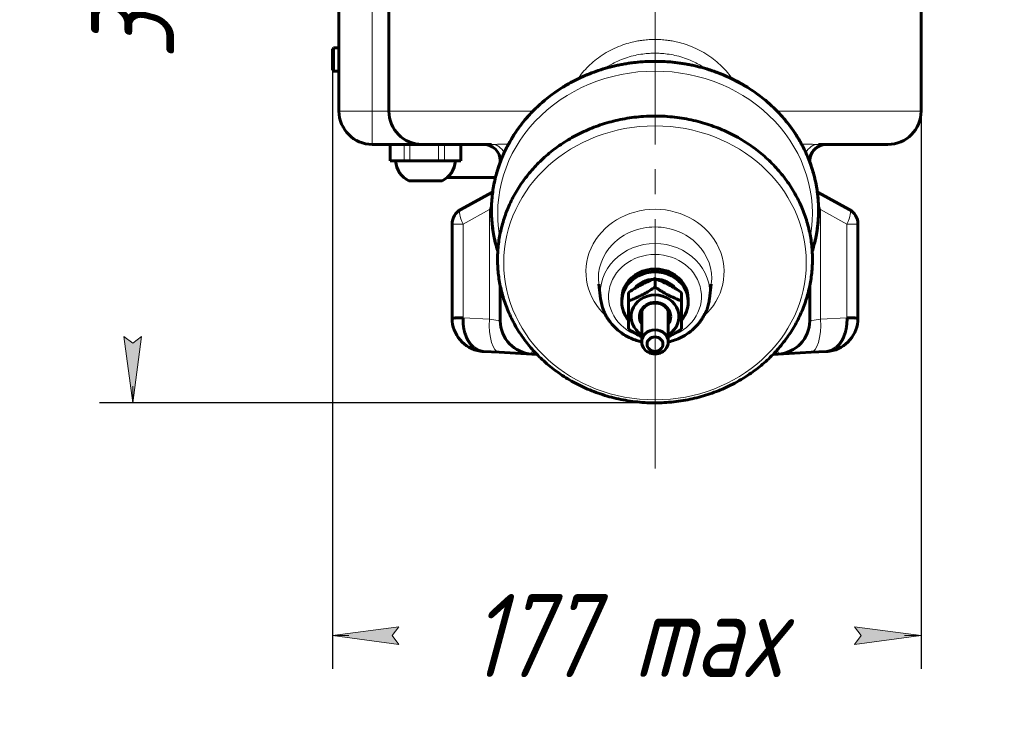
# Model space of a CAD drawing. Header units: millimetres. Extents: x 24 to 263, y -59 to 283.
# Tile 3 of 10: x 35 to 94, y 49 to 91. Entities that reach past the tile are written whole.
import ezdxf

# ---------------------------------------------------------------- set-up
doc = ezdxf.new("R2010")
doc.units = ezdxf.units.MM
for name, pattern in [('K5LT_AXLED', [19.5, 15, -1.5, 1.5, -1.5]), ('K5LT_BASIC', [0]), ('K5LT_THIN', [0])]:
    doc.linetypes.add(name, pattern=pattern)
doc.layers.add('Системный слой', color=7, linetype='Continuous')
doc.styles.add('KDIMTEXTSTYLE', font='GOST_AU.SHX', dxfattribs={"width": 0.96, "oblique": 15, "height": 5})
doc.dimstyles.new('KDIMSTYLE (0.20)', dxfattribs={"dimtxt": 5, "dimasz": 1, "dimexe": 2, "dimexo": 0, "dimgap": 1, "dimtad": 1, "dimlfac": 5, "dimtxsty": 'KDIMTEXTSTYLE', "dimsah": 1, "dimcen": 0, "dimdle": 1, "dimadec": 0, "dimazin": 0, "dimtfac": 0.667, "dimtmove": 0, "dimatfit": 3, "dimfxl": 1, "dimtvp": 1, "dimtolj": 1, "dimtzin": 0, "dimarcsym": 0})

# ---------------------------------------------------------------- blocks, each defined once
blk = doc.blocks.new('KDIMARROW_01')
at = {"layer": 'Системный слой'}
blk.add_hatch(color=0, dxfattribs=at).paths.add_polyline_path([(0, 0), (-4, 0.527), (-3.6, 0), (-4, -0.527)])
at = {"layer": 'Системный слой', "color": 0, "linetype": 'K5LT_THIN', "lineweight": 18}
for p, q in [((-3.6, 0), (-4, 0.527)), ((-4, 0.527), (0, 0)), ((0, 0), (-4, -0.527)), ((-4, -0.527), (-3.6, 0)), ((0, 0), (-1, 0))]:
    blk.add_line(p, q, dxfattribs=at)
blk = doc.blocks.new('U5')
at = {"layer": 'Системный слой', "color": 30, "linetype": 'K5LT_AXLED', "lineweight": 18, "true_color": 0xff8000}
for q in [(73.367, 133.167), (52.367, 98.821), (73.367, 64.013), (94.367, 98.821)]:
    blk.add_line((73.367, 98.821), q, dxfattribs=at)

msp = doc.modelspace()

# ---------------------------------------------------------------- linework, layer by layer
at = {"layer": 'Системный слой', "color": 5, "linetype": 'K5LT_BASIC', "lineweight": 60, "true_color": 0x0000ff}
for p, q in [((54.3673, 111.8205), (54.3673, 85.8205)), ((57.3673, 85.8205), (57.3673, 111.8205)), ((89.3673, 111.8205), (89.3673, 85.8205)), ((54.0473, 89.6205), (53.9673, 89.5405)), ((53.9673, 89.5405), (53.9673, 88.9205)), ((54.0473, 89.6205), (54.3673, 89.6205)), ((54.0473, 89.6205), (54.0473, 88.9205)), ((53.9673, 88.9205), (53.9673, 88.3005)), ((54.0473, 88.9205), (54.0473, 88.2205)), ((54.0473, 88.2205), (53.9673, 88.3005)), ((54.0473, 88.2205), (54.3673, 88.2205)), ((59.3373, 83.8205), (56.3673, 83.8205)), ((57.4368, 82.8205), (57.4368, 83.8205)), ((59.3673, 83.8205), (59.3373, 83.8205)), ((59.3673, 83.8205), (63.5297, 83.8205)), ((61.6978, 82.8205), (61.6978, 83.8205)), ((87.3673, 83.8205), (83.2048, 83.8205)), ((57.4822, 82.8205), (57.4368, 82.8205)), ((58.284, 82.8205), (57.4822, 82.8205)), ((58.6217, 82.8205), (58.284, 82.8205)), ((60.3522, 82.8205), (58.6217, 82.8205)), ((60.7067, 82.8205), (60.3522, 82.8205)), ((61.6354, 82.8205), (60.7067, 82.8205)), ((61.6978, 82.8205), (61.6354, 82.8205)), ((64.0673, 82.7673), (64.0673, 82.8205)), ((64.0673, 82.8205), (64.0673, 82.8205)), ((82.6673, 82.7673), (82.6673, 82.8205)), ((82.6673, 82.8205), (82.6673, 82.8205)), ((63.7731, 81.8205), (60.8618, 81.8205)), ((60.5673, 81.6205), (58.5673, 81.6205)), ((61.6854, 79.9055), (63.5492, 80.9306)), ((83.1854, 80.9306), (85.0492, 79.9055)), ((61.1673, 73.3578), (61.1673, 79.0293)), ((85.5673, 79.0293), (85.5673, 73.3578)), ((64.0673, 75.2871), (64.0673, 73.2058)), ((70.0931, 74.5322), (69.9826, 75.4171)), ((69.9826, 75.4171), (69.9826, 75.4171)), ((73.3673, 75.7453), (73.3673, 75.2342)), ((76.6414, 74.5322), (76.7519, 75.4171)), ((76.7519, 75.4171), (76.7519, 75.4171)), ((82.6673, 75.2871), (82.6673, 73.2058)), ((71.7673, 74.9081), (71.7673, 74.397)), ((74.9673, 74.9081), (74.9673, 74.397)), ((71.3673, 74.3394), (71.3673, 74.5084)), ((71.7673, 72.7225), (71.7673, 74.397)), ((74.9673, 74.397), (74.9673, 72.7225)), ((75.3673, 74.3394), (75.3673, 74.5084)), ((72.5673, 71.9389), (72.5673, 73.7907)), ((74.1673, 71.9389), (74.1673, 73.7907)), ((63.9887, 71.312), (63.0626, 71.3606)), ((63.9887, 71.312), (65.9626, 71.2086)), ((66.2662, 71.1927), (65.9626, 71.2086)), ((80.4683, 71.1927), (80.7719, 71.2086)), ((82.7459, 71.312), (80.7719, 71.2086)), ((83.6719, 71.3606), (82.7459, 71.312))]:
    msp.add_line(p, q, dxfattribs=at)
at = {"layer": 'Системный слой', "color": 7, "linetype": 'K5LT_THIN', "lineweight": 18}
for p, q in [((56.3673, 111.8205), (56.3673, 85.8205)), ((73.3673, 90.129), (73.3673, 89.3039)), ((54.3673, 85.8205), (56.3673, 85.8205)), ((56.3673, 83.8205), (56.3673, 85.8205)), ((57.3673, 85.8205), (56.3673, 85.8205)), ((57.3673, 85.8205), (66.0289, 85.8205)), ((89.3673, 85.8205), (80.7056, 85.8205)), ((57.4822, 82.8205), (57.4822, 83.8205)), ((58.284, 82.8205), (58.284, 83.8205)), ((58.6217, 82.8205), (58.6217, 83.8205)), ((59.3373, 83.8205), (59.3373, 83.8208)), ((60.3522, 82.8205), (60.3522, 83.8205)), ((60.7067, 82.8205), (60.7067, 83.8205)), ((61.6354, 82.8205), (61.6354, 83.8205)), ((61.8252, 79.0293), (63.4093, 79.9005)), ((63.4093, 73.3093), (63.4093, 79.9005)), ((63.4093, 79.9005), (63.5341, 79.9005)), ((83.2005, 79.9005), (83.3252, 79.9005)), ((83.3252, 79.9005), (84.9093, 79.0293)), ((83.3252, 79.9005), (83.3252, 73.3093)), ((61.1673, 79.0293), (61.8252, 79.0293)), ((61.8252, 73.3934), (61.8252, 79.0293)), ((84.9093, 79.0293), (84.9093, 73.3923)), ((85.5673, 79.0293), (84.9093, 79.0293)), ((63.4093, 73.3093), (61.8252, 73.3934)), ((63.4093, 73.3093), (64.0673, 73.2058)), ((83.3252, 73.3093), (82.6673, 73.2058)), ((84.9093, 73.3923), (83.3252, 73.3093))]:
    msp.add_line(p, q, dxfattribs=at)
at = {"layer": 'Системный слой', "color": 5, "linetype": 'K5LT_BASIC', "lineweight": 60, "true_color": 0x0000ff}
for centre, radius, start, end in [((56.3673, 85.8205), 2, 180, 270), ((59.3673, 85.8205), 2, 180, 270), ((87.3673, 85.8205), 2, 270, 0), ((63.0673, 82.8205), 1, 0, 90), ((83.6673, 82.8205), 1, 90, 180), ((83.6673, 82.8205), 1, 103.593564, 180.000096), ((59.2496, 82.9421), 1.4873, 184.687832, 242.692303), ((59.8849, 82.9421), 1.4873, 297.307697, 355.312168), ((63.0673, 81.8068), 1, 298.810794, 302.852208), ((83.6673, 81.8068), 1, 237.147792, 241.189206), ((62.1673, 79.0293), 1, 118.810794, 180), ((84.5673, 79.0293), 1, 0, 61.189206), ((63.1673, 73.3578), 2, 180, 261.111805), ((66.0673, 73.2058), 2, 180, 267), ((80.6673, 73.2058), 2, 273, 0), ((83.5673, 73.3578), 2, 278.888195, 0)]:
    msp.add_arc(centre, radius, start, end, dxfattribs=at)
at = {"layer": 'Системный слой', "color": 7, "linetype": 'K5LT_THIN', "lineweight": 18}
for centre, major_axis, ratio, start_param, end_param in [((73.3673, 79.6519), (-9.4591, 0), 0.9063078, 4.712389, 6.4415632), ((73.3673, 79.6519), (-9.4591, 0), 0.9063078, 2.9832147, 4.712389), ((63.5297, 82.8205), (0, 1), 0.877647, 5.2255206, 6.2831853), ((83.2048, 82.8205), (0, 1), 0.877647, 0, 1.0576647), ((66.0673, 82.8205), (-2, 0), 0.25, 6.0119824, 6.2831853), ((80.6673, 82.8205), (-2, 0), 0.25, 3.1415927, 3.4127955), ((63.0673, 79.5243), (0.5168, 1.4122), 0.1343532, 6.1624806, 6.4360613), ((83.6673, 79.5243), (0.5168, -1.4122), 0.1343532, 2.9887166, 3.2622974), ((63.0673, 79.5243), (0.5168, 1.4122), 0.1343532, -1.2523388, -0.8423129), ((83.6673, 79.5243), (0.5168, -1.4122), 0.1343532, 3.9839055, 4.3939314), ((62.1673, 79.0293), (0.4819, -0.8762), 0.3038392, 3.1415927, 4.5468075), ((73.3673, 76.151), (-4.1533, 0), 0.9063078, 4.712389, 7.0731677), ((73.3673, 76.151), (-4.1533, 0), 0.9063078, 2.3516103, 4.712389), ((84.5673, 79.0293), (0.4819, 0.8762), 0.3038392, 4.8779705, 6.2831853), ((73.3673, 75.7641), (-3.4062, 0), 0.9063078, 4.712389, 6.3958121), ((73.3673, 75.7641), (-3.4062, 0), 0.9063078, 3.0289659, 4.712389), ((73.3673, 74.8678), (-3.2951, 0), 0.9063078, 4.712389, 6.3958121), ((73.3673, 74.8678), (-3.2951, 0), 0.9063078, 3.0289659, 4.712389), ((73.3673, 74.6675), (-2.7913, 0), 0.9063078, 4.712389, 7.562849), ((73.3673, 74.6675), (-2.7913, 0), 0.9063078, 1.861929, 4.712389), ((64.0933, 73.3093), (-0.1047, -1.9973), 0.3416061, 4.7302899, 6.2831853), ((82.6412, 73.3093), (0.1047, -1.9973), 0.3416061, 0, 1.5528954), ((66.0673, 81.2168), (0.1047, 10.0082), 0.0060299, 3.1413398, 3.384679), ((80.6673, 81.2168), (-0.1047, 10.0082), 0.0060299, 2.8985063, 3.1418455)]:
    msp.add_ellipse(centre, major_axis=major_axis, ratio=ratio, start_param=start_param, end_param=end_param, dxfattribs=at)
msp.add_ellipse((73.3673, 76.6935), major_axis=(-9.0922, 0), ratio=0.9063078, dxfattribs=at)
at = {"layer": 'Системный слой', "color": 5, "linetype": 'K5LT_BASIC', "lineweight": 60, "true_color": 0x0000ff}
for centre, major_axis, start_param, end_param in [((73.3673, 74.5084), (2, 0), 0, 3.1415927), ((73.3673, 74.3394), (2, 0), 0, 3.1415927), ((73.3673, 74.3394), (1.52, 0), 1.6220021, 2.5222312), ((73.3673, 74.3394), (1.52, 0), 0.6193614, 1.5195906), ((73.3673, 73.4603), (-1.44, 0), 4.712389, 7.2649507), ((73.3673, 73.4603), (-1.44, 0), 2.1598273, 4.712389), ((73.3673, 74.3394), (2, 0), 3.1415927, 3.7850938), ((73.3673, 73.4603), (0.9428, 0), 0, 3.6991906), ((73.3673, 73.4933), (0.8647, 0), 0, 3.1415927), ((73.3673, 74.3394), (2, 0), 5.6396842, 6.2831853), ((73.3673, 73.4933), (0.8647, 0), 3.1415927, 3.5308425), ((73.3673, 73.4933), (0.8647, 0), 5.8939354, 6.2831853), ((73.3673, 73.4603), (0.9428, 0), 5.7255873, 6.2831853), ((73.3673, 71.9389), (-0.8, 0), 4.712389, 6.2831853), ((73.3673, 71.9389), (-0.8, 0), 3.1415927, 4.712389), ((73.3673, 71.9389), (-0.8, 0), 0, 3.1415927)]:
    msp.add_ellipse(centre, major_axis=major_axis, ratio=0.9063078, start_param=start_param, end_param=end_param, dxfattribs=at)
msp.add_ellipse((73.3673, 71.8037), major_axis=(0.48, 0), ratio=0.9063078, dxfattribs=at)
at = {"layer": 'Системный слой', "color": 7, "linetype": 'K5LT_THIN', "lineweight": 18}
for points, knots in [([(68.7134, 87.7488), (68.8072, 87.8843), (69.0093, 88.1497), (69.353, 88.5239), (69.7448, 88.8764), (70.1839, 89.1989), (70.6642, 89.4819), (71.1652, 89.7129), (71.6474, 89.8812), (72.0627, 89.9883), (72.3832, 90.0492), (72.626, 90.084), (72.8269, 90.1055), (73.0144, 90.1195), (73.1941, 90.1274), (73.3107, 90.129), (73.3673, 90.129)], [0, 0, 0, 0, 1.5379366, 3.1140937, 4.7586227, 6.4836004, 8.2332319, 9.9972417, 11.6611839, 13.0218876, 14.0160543, 14.7136868, 15.3173072, 15.9094399, 16.4703375, 17, 17, 17, 17]), ([(78.0212, 87.7488), (77.9273, 87.8843), (77.7252, 88.1497), (77.3815, 88.5239), (76.9898, 88.8764), (76.5507, 89.1989), (76.0703, 89.4819), (75.5693, 89.7129), (75.0871, 89.8812), (74.6719, 89.9883), (74.3513, 90.0492), (74.1086, 90.084), (73.9076, 90.1055), (73.7202, 90.1195), (73.5404, 90.1274), (73.4239, 90.129), (73.3673, 90.129)], [0, 0, 0, 0, 1.5379366, 3.1140937, 4.7586227, 6.4836004, 8.2332319, 9.9972417, 11.6611839, 13.0218876, 14.0160543, 14.7136868, 15.3173072, 15.9094399, 16.4703375, 17, 17, 17, 17]), ([(70.3231, 88.3753), (70.478, 88.4836), (70.7784, 88.6682), (71.2436, 88.89), (71.6998, 89.057), (72.1622, 89.1801), (72.6067, 89.258), (73.008, 89.2966), (73.2548, 89.3039), (73.3673, 89.3039)], [0, 0, 0, 0, 1.7792076, 3.3059186, 4.8073348, 6.2912468, 7.7300429, 8.9653028, 10, 10, 10, 10]), ([(76.4115, 88.3753), (76.2565, 88.4836), (75.9561, 88.6682), (75.491, 88.89), (75.0347, 89.057), (74.5723, 89.1801), (74.1279, 89.258), (73.7265, 89.2966), (73.4797, 89.3039), (73.3673, 89.3039)], [0, 0, 0, 0, 1.7792076, 3.3059186, 4.8073348, 6.2912468, 7.7300429, 8.9653028, 10, 10, 10, 10]), ([(63.5297, 83.8205), (63.5473, 83.8205), (63.5805, 83.8206), (63.6285, 83.8208), (63.6709, 83.821), (63.7096, 83.8212), (63.7514, 83.8215), (63.8016, 83.8219), (63.8611, 83.8224), (63.9258, 83.8228), (63.9962, 83.8233), (64.0753, 83.8238), (64.1655, 83.8242), (64.2741, 83.8245), (64.4023, 83.8246), (64.4993, 83.8244), (64.5506, 83.8242)], [0, 0, 0, 0, 1.095702, 2.0643878, 2.8836821, 3.553585, 4.2621353, 5.2191895, 6.3091779, 7.4422595, 8.5846501, 9.8698566, 11.3239202, 12.8785486, 14.8642188, 17, 17, 17, 17]), ([(83.2048, 83.8205), (83.1873, 83.8205), (83.154, 83.8206), (83.106, 83.8208), (83.0636, 83.821), (83.0249, 83.8212), (82.9832, 83.8215), (82.9329, 83.8219), (82.8734, 83.8224), (82.8088, 83.8228), (82.7384, 83.8233), (82.6593, 83.8238), (82.569, 83.8242), (82.4605, 83.8245), (82.3323, 83.8246), (82.2353, 83.8244), (82.184, 83.8242)], [0, 0, 0, 0, 1.095702, 2.0643878, 2.8836821, 3.553585, 4.2621353, 5.2191895, 6.3091779, 7.4422595, 8.5846501, 9.8698566, 11.3239202, 12.8785486, 14.8642188, 17, 17, 17, 17])]:
    msp.add_open_spline(points, degree=3, knots=knots, dxfattribs=at)
at = {"layer": 'Системный слой', "color": 5, "linetype": 'K5LT_BASIC', "lineweight": 60, "true_color": 0x0000ff}
for points, knots in [([(63.9158, 77.3835), (63.8783, 77.5025), (63.8435, 77.6223), (63.7314, 78.043), (63.6685, 78.3472), (63.5777, 78.9582), (63.5496, 79.2651), (63.5282, 79.8791), (63.5349, 80.1862), (63.5826, 80.7984), (63.6238, 81.1034), (63.7405, 81.709), (63.8161, 82.0095), (64.0014, 82.6038), (64.1113, 82.8974), (64.365, 83.4752), (64.5091, 83.7592), (64.8307, 84.315), (65.0086, 84.5866), (65.3974, 85.1146), (65.6087, 85.3706), (66.0632, 85.8642), (66.307, 86.1013), (66.8252, 86.5537), (67.1001, 86.7684), (67.679, 87.1724), (67.9833, 87.3611), (68.6187, 87.7092), (68.9501, 87.8681), (69.6369, 88.1531), (69.9925, 88.2785), (70.7242, 88.4929), (71.1005, 88.5812), (71.8697, 88.7181), (72.2628, 88.7659), (72.8937, 88.8074), (73.1305, 88.8152), (73.3673, 88.8152)], [272.0300078, 272.0300078, 272.0300078, 272.0300078, 278.3038198, 278.3038198, 293.960513, 293.960513, 309.5317209, 309.5317209, 325.064233, 325.064233, 340.6059146, 340.6059146, 356.2041037, 356.2041037, 371.9040965, 371.9040965, 387.7478272, 387.7478272, 403.7728613, 403.7728613, 420.0117968, 420.0117968, 436.4921441, 436.4921441, 453.2369158, 453.2369158, 470.265695, 470.265695, 487.5962372, 487.5962372, 505.2465657, 505.2465657, 523.2373571, 523.2373571, 541.594702, 541.594702, 552.5759386, 552.5759386, 552.5759386, 552.5759386]), ([(73.3673, 88.8152), (72.9573, 88.8152), (72.5473, 88.7919), (71.7431, 88.6998), (71.3487, 88.6321), (70.58, 88.4554), (70.2055, 88.3472), (69.4804, 88.0934), (69.1296, 87.9486), (68.4552, 87.6255), (68.1313, 87.4479), (67.5135, 87.0634), (67.2192, 86.8571), (66.6628, 86.4191), (66.4002, 86.1881), (65.9087, 85.7046), (65.6794, 85.4526), (65.2554, 84.9313), (65.0604, 84.6622), (64.7056, 84.1102), (64.5454, 83.8275), (64.2606, 83.2516), (64.1356, 82.9586), (63.921, 82.365), (63.8311, 82.0646), (63.6866, 81.4591), (63.6317, 81.1541), (63.557, 80.5419), (63.537, 80.2348), (63.5316, 79.6208), (63.5462, 79.314), (63.6099, 78.7029), (63.6591, 78.3987), (63.778, 77.8573), (63.8416, 77.619), (63.9158, 77.3835)], [0, 0, 0, 0, 19.5739494, 19.5739494, 38.6986106, 38.6986106, 57.4190212, 57.4190212, 75.7682266, 75.7682266, 93.7713527, 93.7713527, 111.4490039, 111.4490039, 128.820198, 128.820198, 145.904894, 145.904894, 162.72601, 162.72601, 179.3108663, 179.3108663, 195.6920055, 195.6920055, 211.907256, 211.907256, 227.9992121, 227.9992121, 244.014135, 244.014135, 260.000577, 260.000577, 276.0078279, 276.0078279, 288.7861817, 288.7861817, 288.7861817, 288.7861817]), ([(82.8187, 77.3835), (82.8779, 77.5714), (82.9304, 77.761), (83.0479, 78.2536), (83.1028, 78.5587), (83.1776, 79.1708), (83.1976, 79.478), (83.2029, 80.092), (83.1883, 80.3988), (83.1246, 81.0099), (83.0754, 81.3141), (82.9429, 81.9175), (82.8594, 82.2167), (82.6582, 82.8076), (82.5404, 83.0992), (82.271, 83.6724), (82.119, 83.9538), (81.7818, 84.5038), (81.5961, 84.7721), (81.192, 85.2926), (80.9731, 85.5446), (80.5036, 86.0293), (80.2525, 86.2616), (79.72, 86.7034), (79.4381, 86.9124), (78.8457, 87.3042), (78.5349, 87.4863), (77.8871, 87.8205), (77.5498, 87.972), (76.8521, 88.2413), (76.4914, 88.3584), (75.7503, 88.5555), (75.3697, 88.6348), (74.593, 88.7528), (74.1968, 88.7907), (73.6555, 88.8123), (73.5114, 88.8152), (73.3673, 88.8152)], [201.7138196, 201.7138196, 201.7138196, 201.7138196, 211.9072294, 211.9072294, 227.9991856, 227.9991856, 244.0141086, 244.0141086, 260.0005506, 260.0005506, 276.0078014, 276.0078014, 292.084236, 292.084236, 308.2757905, 308.2757905, 324.6246674, 324.6246674, 341.1683916, 341.1683916, 357.9392937, 357.9392937, 374.9645663, 374.9645663, 392.266947, 392.266947, 409.8659844, 409.8659844, 427.7798339, 427.7798339, 446.0274373, 446.0274373, 464.6311038, 464.6311038, 483.6194189, 483.6194189, 490.500002, 490.500002, 490.500002, 490.500002]), ([(73.3673, 88.8152), (73.7772, 88.8152), (74.1872, 88.7919), (74.9914, 88.6998), (75.3858, 88.6321), (76.1545, 88.4554), (76.529, 88.3472), (77.2541, 88.0934), (77.6049, 87.9486), (78.2793, 87.6255), (78.6032, 87.4479), (79.221, 87.0634), (79.5153, 86.8571), (80.0718, 86.4192), (80.3344, 86.1881), (80.8258, 85.7046), (81.0552, 85.4526), (81.4791, 84.9313), (81.6741, 84.6622), (82.0289, 84.1102), (82.1891, 83.8275), (82.4739, 83.2516), (82.5989, 82.9586), (82.8135, 82.365), (82.9034, 82.0646), (83.0479, 81.4591), (83.1028, 81.1541), (83.1775, 80.5419), (83.1976, 80.2348), (83.2029, 79.6208), (83.1883, 79.314), (83.1246, 78.7029), (83.0755, 78.3987), (82.9565, 77.8573), (82.8929, 77.619), (82.8187, 77.3835)], [0, 0, 0, 0, 19.0152416, 19.0152416, 37.5943211, 37.5943211, 55.7806818, 55.7806818, 73.6064267, 73.6064267, 91.0959648, 91.0959648, 108.2693129, 108.2693129, 125.1449462, 125.1449462, 141.7422542, 141.7422542, 158.0835013, 158.0835013, 174.1952284, 174.1952284, 190.1090493, 190.1090493, 205.8617134, 205.8617134, 221.4945997, 221.4945997, 237.0526496, 237.0526496, 252.5830304, 252.5830304, 268.1336257, 268.1336257, 280.5476892, 280.5476892, 280.5476892, 280.5476892]), ([(77.9099, 69.3293), (77.592, 69.171), (77.2642, 69.0293), (76.5867, 68.7787), (76.2368, 68.6705), (75.5186, 68.4903), (75.15, 68.4191), (74.3986, 68.3159), (74.0155, 68.2848), (73.2395, 68.2651), (72.8464, 68.2773), (72.07, 68.3457), (71.6865, 68.4013), (70.938, 68.5533), (70.5727, 68.6487), (69.8645, 68.8765), (69.5212, 69.0081), (68.8603, 69.3044), (68.5422, 69.4684), (67.9345, 69.8256), (67.6444, 70.0182), (67.0947, 70.4286), (66.8347, 70.6459), (66.3468, 71.1019), (66.1185, 71.3401), (65.6951, 71.8343), (65.4996, 72.0899), (65.1425, 72.6152), (64.9805, 72.8847), (64.6906, 73.4345), (64.5624, 73.7147), (64.3401, 74.2828), (64.2457, 74.5707), (64.091, 75.1516), (64.0304, 75.4446), (63.9429, 76.0331), (63.9159, 76.3287), (63.8953, 76.92), (63.9017, 77.2158), (63.9477, 77.8053), (63.9874, 78.0991), (64.0997, 78.6823), (64.1725, 78.9718), (64.351, 79.5441), (64.4568, 79.8268), (64.7012, 80.3833), (64.8399, 80.6568), (65.1496, 81.192), (65.321, 81.4535), (65.6953, 81.9619), (65.8987, 82.2084), (66.3364, 82.6836), (66.5711, 82.912), (67.07, 83.3475), (67.3347, 83.5542), (67.892, 83.9431), (68.185, 84.1247), (68.7967, 84.4599), (69.1157, 84.6128), (69.7768, 84.8871), (70.1191, 85.0078), (70.8234, 85.2142), (71.1857, 85.2992), (71.926, 85.431), (72.3044, 85.4769), (72.9116, 85.5169), (73.1394, 85.5244), (73.3673, 85.5244)], [0, 0, 0, 0, 17.2779762, 17.2779762, 34.8793877, 34.8793877, 52.826355, 52.826355, 71.1474689, 71.1474689, 89.8810822, 89.8810822, 108.3781074, 108.3781074, 126.4774673, 126.4774673, 144.2133258, 144.2133258, 161.6113722, 161.6113722, 178.6922168, 178.6922168, 195.4743137, 195.4743137, 211.9764673, 211.9764673, 228.2199343, 228.2199343, 244.2298944, 244.2298944, 260.0364412, 260.0364412, 275.6747883, 275.6747883, 291.1848354, 291.1848354, 306.6103283, 306.6103283, 321.9975596, 321.9975596, 337.3938803, 337.3938803, 352.8460633, 352.8460633, 368.3989835, 368.3989835, 384.0940444, 384.0940444, 399.9684371, 399.9684371, 416.054384, 416.054384, 432.3791135, 432.3791135, 448.9653981, 448.9653981, 465.832637, 465.832637, 482.9984406, 482.9984406, 500.4806806, 500.4806806, 518.2998883, 518.2998883, 536.4819699, 536.4819699, 547.3569071, 547.3569071, 547.3569071, 547.3569071]), ([(73.3673, 85.5244), (73.7619, 85.5244), (74.1565, 85.5019), (74.9306, 85.4133), (75.3102, 85.3482), (76.0501, 85.1781), (76.4106, 85.0739), (77.1085, 84.8296), (77.4462, 84.6902), (78.0954, 84.3792), (78.4072, 84.2082), (79.0019, 83.8381), (79.2852, 83.6395), (79.8209, 83.2179), (80.0737, 82.9954), (80.5469, 82.5299), (80.7677, 82.2873), (81.1759, 81.7853), (81.3637, 81.5263), (81.7054, 80.9947), (81.8596, 80.7225), (82.1339, 80.1679), (82.2543, 79.8857), (82.461, 79.3142), (82.5475, 79.0249), (82.6867, 78.4417), (82.7395, 78.148), (82.8115, 77.5584), (82.8308, 77.2626), (82.836, 76.6713), (82.8219, 76.3757), (82.7606, 75.7872), (82.7132, 75.4943), (82.5856, 74.9131), (82.5051, 74.625), (82.3114, 74.0559), (82.198, 73.7751), (81.9385, 73.2231), (81.7922, 72.9521), (81.4675, 72.4225), (81.2887, 72.1642), (80.8995, 71.6629), (80.6888, 71.4203), (80.2368, 70.9537), (79.995, 70.73), (79.4823, 70.3046), (79.2109, 70.1034), (78.6028, 69.7012), (78.2625, 69.505), (77.9099, 69.3293)], [0, 0, 0, 0, 18.8338087, 18.8338087, 37.2353702, 37.2353702, 55.2481103, 55.2481103, 72.9039018, 72.9039018, 90.2269812, 90.2269812, 107.2372126, 107.2372126, 123.9529241, 123.9529241, 140.393332, 140.393332, 156.5804487, 156.5804487, 172.5405674, 172.5405674, 188.3049515, 188.3049515, 203.9099469, 203.9099469, 219.3964956, 219.3964956, 234.8089691, 234.8089691, 250.1941065, 250.1941065, 265.599208, 265.599208, 281.0707782, 281.0707782, 296.6529758, 296.6529758, 312.3863374, 312.3863374, 328.3069041, 328.3069041, 344.445745, 344.445745, 360.8290015, 360.8290015, 377.4785561, 377.4785561, 396.6430929, 396.6430929, 396.6430929, 396.6430929]), ([(73.3673, 75.7453), (73.2773, 75.7109), (73.1412, 75.6565), (72.9693, 75.5818), (72.843, 75.5242), (72.7169, 75.4638), (72.594, 75.4015), (72.4707, 75.3361), (72.3466, 75.2673), (72.2085, 75.1871), (72.0142, 75.0692), (71.8678, 74.9748), (71.7673, 74.9081)], [0, 0, 0, 0, 2.2516128, 3.3636258, 4.1943208, 5.3126377, 6.3991186, 7.1458945, 8.2722292, 9.3857822, 10.4835241, 13, 13, 13, 13]), ([(71.7673, 74.397), (71.8573, 74.4314), (71.9933, 74.4858), (72.1653, 74.5605), (72.2916, 74.6181), (72.4176, 74.6785), (72.5405, 74.7408), (72.6638, 74.8062), (72.788, 74.8749), (72.9261, 74.9552), (73.1204, 75.0731), (73.2668, 75.1674), (73.3673, 75.2342)], [0, 0, 0, 0, 2.2516128, 3.3636258, 4.1943208, 5.3126377, 6.3991186, 7.1458945, 8.2722292, 9.3857822, 10.4835241, 13, 13, 13, 13]), ([(74.9673, 74.9081), (74.8773, 74.9679), (74.7246, 75.0665), (74.5525, 75.1712), (74.426, 75.2453), (74.3169, 75.3071), (74.194, 75.3735), (74.0707, 75.4371), (73.9313, 75.5058), (73.7783, 75.5763), (73.5845, 75.66), (73.4533, 75.7124), (73.3673, 75.7453)], [0, 0, 0, 0, 2.2516128, 3.7727822, 4.1943208, 5.3126377, 6.3991186, 7.1458945, 8.2722292, 9.7534649, 10.8461658, 13, 13, 13, 13]), ([(73.3673, 75.2342), (73.4573, 75.1744), (73.6099, 75.0757), (73.7821, 74.971), (73.9086, 74.897), (74.0176, 74.8351), (74.1405, 74.7688), (74.2638, 74.7051), (74.4032, 74.6365), (74.5562, 74.566), (74.75, 74.4822), (74.8813, 74.4299), (74.9673, 74.397)], [0, 0, 0, 0, 2.2516128, 3.7727822, 4.1943208, 5.3126377, 6.3991186, 7.1458945, 8.2722292, 9.7534649, 10.8461658, 13, 13, 13, 13]), ([(72.5673, 71.9357), (72.4629, 71.9597), (72.3599, 71.9884), (72.1377, 72.0614), (72.0193, 72.1076), (71.7913, 72.2115), (71.6814, 72.269), (71.4714, 72.3941), (71.371, 72.4616), (71.1806, 72.6056), (71.0904, 72.6819), (70.921, 72.8421), (70.8417, 72.9259), (70.6944, 73.0999), (70.6263, 73.19), (70.5018, 73.3754), (70.4453, 73.4706), (70.3442, 73.6651), (70.2995, 73.7643), (70.2221, 73.9657), (70.1892, 74.0678), (70.1314, 74.2901), (70.1083, 74.4107), (70.0931, 74.5322)], [89.4500833, 89.4500833, 89.4500833, 89.4500833, 94.6187847, 94.6187847, 100.7822069, 100.7822069, 106.8338722, 106.8338722, 112.7817637, 112.7817637, 118.6328358, 118.6328358, 124.3938834, 124.3938834, 130.0722807, 130.0722807, 135.6763762, 135.6763762, 141.2160603, 141.2160603, 146.7027168, 146.7027168, 153, 153, 153, 153]), ([(76.6414, 74.5322), (76.6284, 74.4277), (76.6095, 74.3238), (76.5599, 74.1181), (76.5292, 74.0163), (76.4564, 73.8156), (76.4141, 73.7167), (76.3182, 73.5228), (76.2644, 73.4279), (76.1457, 73.2428), (76.0807, 73.1528), (75.9399, 72.9787), (75.8639, 72.8947), (75.7016, 72.7337), (75.6151, 72.6568), (75.4323, 72.5112), (75.3359, 72.4426), (75.1339, 72.3147), (75.0282, 72.2556), (74.8085, 72.1477), (74.6944, 72.0992), (74.459, 72.0137), (74.3376, 71.977), (74.1986, 71.943), (74.183, 71.9393), (74.1673, 71.9357)], [0, 0, 0, 0, 5.4178766, 5.4178766, 10.8591859, 10.8591859, 16.3381423, 16.3381423, 21.8675657, 21.8675657, 27.4587454, 27.4587454, 33.1214778, 33.1214778, 38.8640983, 38.8640983, 44.6938723, 44.6938723, 50.6173439, 50.6173439, 56.6410361, 56.6410361, 62.772222, 62.772222, 63.5499167, 63.5499167, 63.5499167, 63.5499167]), ([(63.0626, 71.3606), (62.9908, 71.3643), (62.8576, 71.3874), (62.6768, 71.4615), (62.5208, 71.5605), (62.3827, 71.6809), (62.2609, 71.8201), (62.158, 71.9698), (62.0769, 72.1166), (62.0147, 72.2541), (61.9696, 72.3728), (61.9358, 72.4777), (61.9094, 72.5726), (61.8873, 72.6656), (61.8694, 72.7548), (61.8554, 72.8386), (61.8457, 72.91), (61.8388, 72.9702), (61.8343, 73.0183), (61.831, 73.0598), (61.8288, 73.0932), (61.8273, 73.1208), (61.8262, 73.1433), (61.8254, 73.1634), (61.8247, 73.1829), (61.8243, 73.201), (61.8239, 73.2176), (61.8236, 73.2339), (61.8235, 73.2519), (61.8234, 73.2735), (61.8235, 73.3007), (61.824, 73.3403), (61.8247, 73.3723), (61.8252, 73.3923)], [0, 0, 0, 0, 3.6623609, 6.838062, 9.6037512, 12.3498588, 15.02555, 17.4247071, 19.6435595, 21.4595146, 23.0020424, 24.2031162, 25.3361633, 26.4057791, 27.4626792, 28.4007958, 29.2354544, 29.84862, 30.399266, 30.815923, 31.1989532, 31.4863097, 31.7233393, 31.9450259, 32.1559807, 32.3624051, 32.5525696, 32.7310048, 32.8977106, 33.0902572, 33.3086447, 33.5674096, 34, 34, 34, 34]), ([(83.6719, 71.3606), (83.7437, 71.3643), (83.8769, 71.3874), (84.0578, 71.4615), (84.2137, 71.5605), (84.3519, 71.6809), (84.4736, 71.8201), (84.5765, 71.9698), (84.6577, 72.1166), (84.7199, 72.2541), (84.7649, 72.3728), (84.7987, 72.4777), (84.8252, 72.5726), (84.8473, 72.6656), (84.8652, 72.7548), (84.8791, 72.8386), (84.8889, 72.91), (84.8957, 72.9702), (84.9003, 73.0183), (84.9035, 73.0598), (84.9057, 73.0932), (84.9073, 73.1208), (84.9083, 73.1433), (84.9091, 73.1634), (84.9098, 73.1829), (84.9103, 73.201), (84.9106, 73.2176), (84.9109, 73.2339), (84.9111, 73.2519), (84.9111, 73.2735), (84.911, 73.3007), (84.9105, 73.3403), (84.9098, 73.3723), (84.9093, 73.3923)], [0, 0, 0, 0, 3.6623609, 6.838062, 9.6037512, 12.3498588, 15.02555, 17.4247071, 19.6435595, 21.4595146, 23.0020424, 24.2031162, 25.3361633, 26.4057791, 27.4626792, 28.4007958, 29.2354544, 29.84862, 30.399266, 30.815923, 31.1989532, 31.4863097, 31.7233393, 31.9450259, 32.1559807, 32.3624051, 32.5525696, 32.7310048, 32.8977106, 33.0902572, 33.3086447, 33.5674096, 34, 34, 34, 34]), ([(72.5672, 72.2436), (72.5247, 72.2658), (72.4353, 72.3137), (72.2851, 72.3983), (72.0591, 72.5327), (71.8823, 72.6461), (71.7673, 72.7225)], [0, 0, 0, 0, 1.100936, 2.3097936, 3.8972384, 7, 7, 7, 7]), ([(74.9673, 72.7225), (74.8773, 72.6628), (74.7246, 72.5641), (74.5525, 72.4594), (74.426, 72.3853), (74.3128, 72.3211), (74.2167, 72.2694), (74.1672, 72.2435)], [0, 0, 0, 0, 2.7712158, 4.6434242, 5.162241, 6.538631, 8, 8, 8, 8]), ([(62.8583, 71.3818), (62.8646, 71.3809), (62.8709, 71.3799), (62.8885, 71.3773), (62.8998, 71.3758), (62.9251, 71.3725), (62.939, 71.3708), (62.9658, 71.3679), (62.9787, 71.3667), (63.0039, 71.3644), (63.0162, 71.3635), (63.036, 71.3621), (63.0436, 71.3616), (63.0545, 71.361), (63.0579, 71.3608), (63.0616, 71.3606), (63.0621, 71.3606), (63.0626, 71.3606)], [0, 0, 0, 0, 6.3394075, 6.3394075, 17.7503411, 17.7503411, 31.7503411, 31.7503411, 44.8534131, 44.8534131, 57.4866272, 57.4866272, 65.6330584, 65.6330584, 69.4377684, 69.4377684, 70, 70, 70, 70]), ([(83.8763, 71.3818), (83.87, 71.3809), (83.8637, 71.3799), (83.846, 71.3773), (83.8347, 71.3758), (83.8094, 71.3725), (83.7956, 71.3708), (83.7688, 71.3679), (83.7558, 71.3667), (83.7306, 71.3644), (83.7184, 71.3635), (83.6986, 71.3621), (83.6909, 71.3616), (83.6801, 71.361), (83.6767, 71.3608), (83.6729, 71.3606), (83.6724, 71.3606), (83.6719, 71.3606)], [0, 0, 0, 0, 6.3394075, 6.3394075, 17.7503411, 17.7503411, 31.7503411, 31.7503411, 44.8534131, 44.8534131, 57.4866272, 57.4866272, 65.6330584, 65.6330584, 69.4377684, 69.4377684, 70, 70, 70, 70])]:
    msp.add_open_spline(points, degree=3, knots=knots, dxfattribs=at)
for points in [[(61.8252, 73.3934), (61.7905, 73.3933), (61.7223, 73.391), (61.6255, 73.3877), (61.5354, 73.3844), (61.4531, 73.3811), (61.3796, 73.3778), (61.3158, 73.3744), (61.2625, 73.3711), (61.2203, 73.3678), (61.1898, 73.3645), (61.1714, 73.3612), (61.1673, 73.3589), (61.1673, 73.3578)], [(84.9093, 73.3944), (84.9441, 73.3933), (85.0122, 73.391), (85.109, 73.3877), (85.1991, 73.3844), (85.2814, 73.3811), (85.3549, 73.3778), (85.4187, 73.3744), (85.4721, 73.3711), (85.5142, 73.3678), (85.5447, 73.3645), (85.5632, 73.3612), (85.5673, 73.3589), (85.5673, 73.3578)]]:
    msp.add_open_spline(points, degree=3, dxfattribs=at)

# ---------------------------------------------------------------- block references
at = {"layer": 'Системный слой'}
msp.add_blockref('U5', (0, 0), dxfattribs=at)

# ---------------------------------------------------------------- dimensions: what is measured, and where the dimension line sits
at = {"layer": 'Системный слой', "color": 7}
msp.add_linear_dim(base=(41.9673, 129.376), p1=(73.2395, 68.2651), p2=(73.2395, 129.376), angle=90, location=(41.9673, 98.8205), text='\\H5.0;\\W0.965;\\Q15;\\H5.0;\\W0.965;\\Q15;\\Q15;306\\H5.0;\\W0.965;\\Q15;\\Q15; max', dimstyle='KDIMSTYLE (0.20)', override={"dimexo": 0, "dimblk1": 'KDIMARROW_01', "dimblk2": 'KDIMARROW_01', "dimse1": 0, "dimse2": 0, "dimclrt": 7, "dimtolj": 1}, dxfattribs=at).render()
msp.add_linear_dim(base=(89.3673, 54.2717), p1=(53.9673, 88.3005), p2=(89.3673, 87.952), location=(71.6673, 54.2717), dimstyle='KDIMSTYLE (0.20)', override={"dimexo": 0, "dimpost": '\\H5.0;\\W0.965;\\Q15;<>\\H5.0;\\W0.965;\\Q15;\\Q15; max', "dimblk1": 'KDIMARROW_01', "dimblk2": 'KDIMARROW_01', "dimse1": 0, "dimse2": 0, "dimclrt": 7, "dimtolj": 1}, dxfattribs=at).render()

doc.saveas('drawing.dxf')
